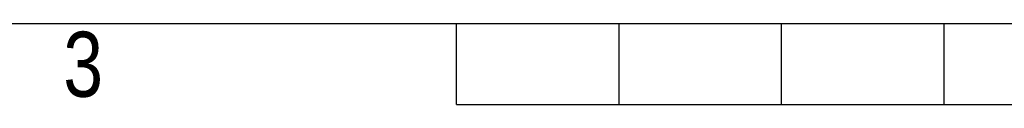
# Model space of a CAD drawing. Header units: millimetres. Extents: x 0 to 420, y 0 to 297.
# Tile 5 of 62: x 130 to 193, y 0 to 5. Entities that reach past the tile are written whole.
import ezdxf

# ---------------------------------------------------------------- set-up
doc = ezdxf.new("R2010")
doc.units = ezdxf.units.MM
doc.layers.add('CARTIGLIO', color=140, linetype='Continuous')
doc.styles.add('SLDTEXTSTYLE2', font='TXT', dxfattribs={"width": 0.821468})

msp = doc.modelspace()

# ---------------------------------------------------------------- linework, layer by layer
at = {"layer": 'CARTIGLIO', "linetype": 'Continuous'}
for p, q in [((5.18012, 5.171), (414.8274, 5.171)), ((158.2616, -0.00321), (158.2616, 5.171)), ((168.61003, -0.00321), (168.61003, 5.171)), ((178.95846, -0.00321), (178.95846, 5.171)), ((189.30689, -0.00321), (189.30689, 5.171)), ((158.2616, -0.00321), (261.74592, -0.00321))]:
    msp.add_line(p, q, dxfattribs=at)

# ---------------------------------------------------------------- texts
at = {"layer": 'CARTIGLIO', "insert": (134.49186, 4.63707), "char_height": 4.13937, "attachment_point": 2, "style": 'SLDTEXTSTYLE2'}
msp.add_mtext('3', dxfattribs=at)

doc.saveas('drawing.dxf')
